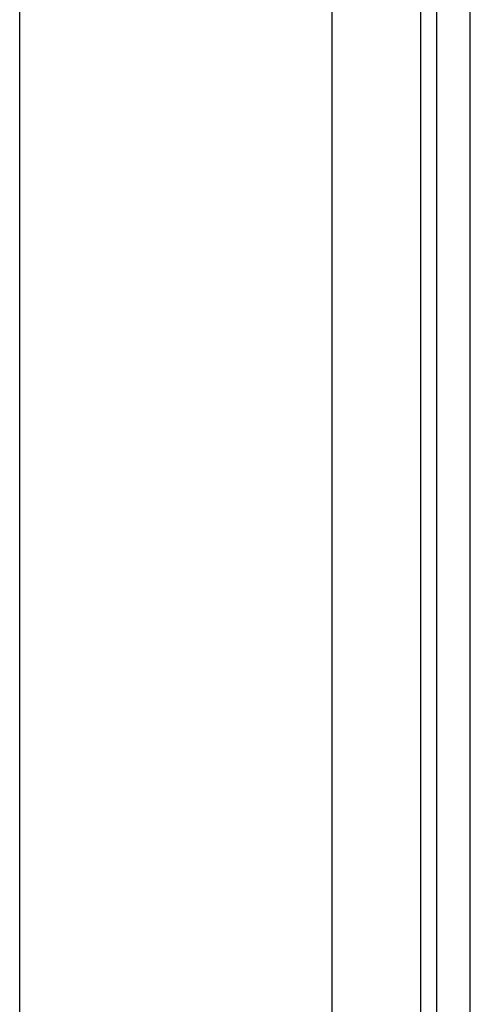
# Model space of a CAD drawing. Header units: inches. Extents: x 11 to 342, y 26 to 169.
# Tile 83 of 204: x 81.421 to 82.323, y 99.647 to 101.621. Entities that reach past the tile are written whole.
import ezdxf

# ---------------------------------------------------------------- set-up
doc = ezdxf.new("R2010")
doc.units = ezdxf.units.IN
doc.header["$MEASUREMENT"] = 0
doc.layers.add('Visible Edges(ANSI)', color=7, linetype='Continuous', lineweight=25)
doc.layers.add('Visible Tangent Edges(ANSI)', color=7, linetype='Continuous', lineweight=25)

msp = doc.modelspace()

# ---------------------------------------------------------------- linework, layer by layer
at = {"layer": 'Visible Edges(ANSI)'}
for p, q in [((82.2554, 113.3629), (82.2554, 83.7599)), ((82.3234, 83.7599), (82.3234, 113.3629)), ((81.4209, 98.8868), (81.4209, 112.7579)), ((82.0459, 112.7579), (82.0459, 98.7247))]:
    msp.add_line(p, q, dxfattribs=at)
at = {"layer": 'Visible Tangent Edges(ANSI)'}
msp.add_line((82.2244, 83.6429), (82.2244, 113.3629), dxfattribs=at)

doc.saveas('drawing.dxf')
